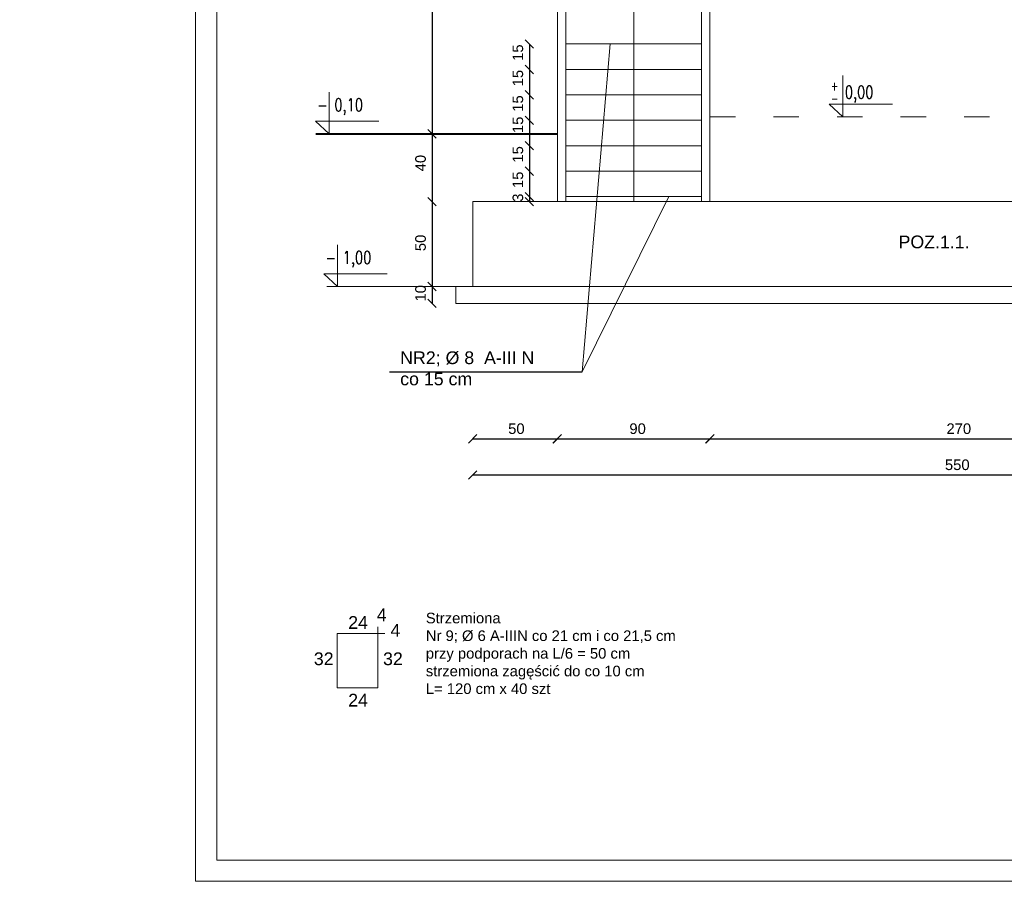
# Model space of a CAD drawing. Header units: millimetres. Extents: x 6528 to 149658, y 3342 to 12852.
# Tile 25 of 122: x 24550 to 26874, y 4387 to 6420. Entities that reach past the tile are written whole.
import ezdxf

# ---------------------------------------------------------------- set-up
doc = ezdxf.new("R2010")
doc.units = ezdxf.units.MM
doc.linetypes.add('ACAD_ISO03W100', pattern=[30, 12, -18])
doc.layers.add('&_opisy_100', color=51, linetype='Continuous', lineweight=20)
doc.layers.add('R-TAB', color=1, linetype='Continuous')
doc.styles.add('Romans', font='romans.shx', dxfattribs={"width": 0.75})
doc.styles.get("Standard").update_dxf_attribs({"font": 'arial.ttf'})
doc.dimstyles.new('ISO-25', dxfattribs={"dimtxt": 2.5, "dimasz": 2.5, "dimexe": 1.25, "dimexo": 0.625, "dimtad": 1, "dimtxsty": 'Standard', "dimcen": 2.5, "dimadec": 0, "dimazin": 0, "dimtfac": 1, "dimtmove": 0, "dimatfit": 3, "dimfxl": 1, "dimarcsym": 0})

# ---------------------------------------------------------------- blocks, each defined once
blk = doc.blocks.new('_Oblique')
at = {"color": 0, "linetype": 'ByBlock', "lineweight": -2}
blk.add_line((-0.5, -0.5), (0.5, 0.5), dxfattribs=at)
blk = doc.blocks.new('*D686')
at = {"color": 0, "lineweight": -2, "transparency": 16777216}
blk.add_line((26179, 5431), (27259, 5431), dxfattribs=at)
at = {"layer": 'Defpoints', "color": 0, "transparency": 16777216}
for p in [(26179, 5990.7), (27259, 5990.7), (27259, 5431)]:
    blk.add_point(p, dxfattribs=at)
at = {"color": 0, "lineweight": -2, "transparency": 16777216, "xscale": 20, "yscale": 20, "zscale": 20, "rotation": 180}
blk.add_blockref('_Oblique', (26179, 5431), dxfattribs=at)
at = {"color": 0, "lineweight": -2, "transparency": 16777216, "xscale": 20, "yscale": 20, "zscale": 20}
blk.add_blockref('_Oblique', (27259, 5431), dxfattribs=at)
at = {"color": 0, "lineweight": 20, "transparency": 16777216, "insert": (26766.3, 5454.9), "char_height": 25, "attachment_point": 5}
blk.add_mtext('270', dxfattribs=at)
blk = doc.blocks.new('*D687')
at = {"color": 0, "lineweight": -2, "transparency": 16777216}
blk.add_line((25818.7, 5431), (26178.7, 5431), dxfattribs=at)
at = {"layer": 'Defpoints', "color": 0, "transparency": 16777216}
for p in [(25818.7, 5990.7), (26178.7, 5990.7), (26178.7, 5431)]:
    blk.add_point(p, dxfattribs=at)
at = {"color": 0, "lineweight": -2, "transparency": 16777216, "xscale": 20, "yscale": 20, "zscale": 20, "rotation": 180}
blk.add_blockref('_Oblique', (25818.7, 5431), dxfattribs=at)
at = {"color": 0, "lineweight": -2, "transparency": 16777216, "xscale": 20, "yscale": 20, "zscale": 20}
blk.add_blockref('_Oblique', (26178.7, 5431), dxfattribs=at)
at = {"color": 0, "lineweight": 20, "transparency": 16777216, "insert": (26008.2, 5454.9), "char_height": 25, "attachment_point": 5}
blk.add_mtext('90', dxfattribs=at)
blk = doc.blocks.new('*D688')
at = {"color": 0, "lineweight": -2, "transparency": 16777216}
blk.add_line((25619, 5431), (25818.4, 5431), dxfattribs=at)
at = {"layer": 'Defpoints', "color": 0, "transparency": 16777216}
for p in [(25619, 5990.7), (25818.4, 5990.7), (25818.4, 5431)]:
    blk.add_point(p, dxfattribs=at)
at = {"color": 0, "lineweight": -2, "transparency": 16777216, "xscale": 20, "yscale": 20, "zscale": 20, "rotation": 180}
blk.add_blockref('_Oblique', (25619, 5431), dxfattribs=at)
at = {"color": 0, "lineweight": -2, "transparency": 16777216, "xscale": 20, "yscale": 20, "zscale": 20}
blk.add_blockref('_Oblique', (25818.4, 5431), dxfattribs=at)
at = {"color": 0, "lineweight": 20, "transparency": 16777216, "insert": (25722.1, 5454.9), "char_height": 25, "attachment_point": 5}
blk.add_mtext('50', dxfattribs=at)
blk = doc.blocks.new('*D689')
at = {"color": 0, "lineweight": -2, "transparency": 16777216}
blk.add_line((25619, 5345.8), (27819, 5345.8), dxfattribs=at)
at = {"layer": 'Defpoints', "color": 0, "transparency": 16777216}
for p in [(27819, 5990.7), (25619, 5905.6), (27819, 5345.8)]:
    blk.add_point(p, dxfattribs=at)
at = {"color": 0, "lineweight": -2, "transparency": 16777216, "xscale": 20, "yscale": 20, "zscale": 20, "rotation": 180}
blk.add_blockref('_Oblique', (25619, 5345.8), dxfattribs=at)
at = {"color": 0, "lineweight": -2, "transparency": 16777216, "xscale": 20, "yscale": 20, "zscale": 20}
blk.add_blockref('_Oblique', (27819, 5345.8), dxfattribs=at)
at = {"color": 0, "lineweight": 20, "transparency": 16777216, "insert": (26762.7, 5369.7), "char_height": 25, "width": 35.726, "attachment_point": 5}
blk.add_mtext('550', dxfattribs=at)
blk = doc.blocks.new('*D690')
at = {"color": 0, "lineweight": -2, "transparency": 16777216}
blk.add_line((25752.8, 6002.7), (25752.8, 5990.7), dxfattribs=at)
at = {"layer": 'Defpoints', "color": 0, "transparency": 16777216}
for p in [(25839, 6002.7), (25639.8, 5990.7), (25752.8, 5990.7)]:
    blk.add_point(p, dxfattribs=at)
at = {"color": 0, "lineweight": -2, "transparency": 16777216, "xscale": 20, "yscale": 20, "zscale": 20}
for p, rotation in [((25752.8, 6002.7), 90), ((25752.8, 5990.7), 270)]:
    blk.add_blockref('_Oblique', p, dxfattribs=dict(at, rotation=rotation))
at = {"color": 0, "lineweight": 20, "transparency": 16777216, "insert": (25725.7, 6000.2), "char_height": 25, "attachment_point": 5, "rotation": 90}
blk.add_mtext('3', dxfattribs=at)
blk = doc.blocks.new('*D691')
at = {"color": 0, "lineweight": -2, "transparency": 16777216}
blk.add_line((25752.8, 6062.7), (25752.8, 6002.7), dxfattribs=at)
at = {"layer": 'Defpoints', "color": 0, "transparency": 16777216}
for p in [(25839, 6062.7), (25752.8, 6002.7), (25839, 6002.7)]:
    blk.add_point(p, dxfattribs=at)
at = {"color": 0, "lineweight": -2, "transparency": 16777216, "xscale": 20, "yscale": 20, "zscale": 20}
for p, rotation in [((25752.8, 6062.7), 90), ((25752.8, 6002.7), 270)]:
    blk.add_blockref('_Oblique', p, dxfattribs=dict(at, rotation=rotation))
at = {"color": 0, "lineweight": 20, "transparency": 16777216, "insert": (25725.7, 6042.3), "char_height": 25, "attachment_point": 5, "rotation": 90}
blk.add_mtext('15', dxfattribs=at)
blk = doc.blocks.new('*D692')
at = {"color": 0, "lineweight": -2, "transparency": 16777216}
blk.add_line((25752.8, 6122.7), (25752.8, 6062.7), dxfattribs=at)
at = {"layer": 'Defpoints', "color": 0, "transparency": 16777216}
for p in [(25839, 6122.7), (25752.8, 6062.7), (25839, 6062.7)]:
    blk.add_point(p, dxfattribs=at)
at = {"color": 0, "lineweight": -2, "transparency": 16777216, "xscale": 20, "yscale": 20, "zscale": 20}
for p, rotation in [((25752.8, 6122.7), 90), ((25752.8, 6062.7), 270)]:
    blk.add_blockref('_Oblique', p, dxfattribs=dict(at, rotation=rotation))
at = {"color": 0, "lineweight": 20, "transparency": 16777216, "insert": (25725.7, 6102.3), "char_height": 25, "attachment_point": 5, "rotation": 90}
blk.add_mtext('15', dxfattribs=at)
blk = doc.blocks.new('*D693')
at = {"color": 0, "lineweight": -2, "transparency": 16777216}
blk.add_line((25752.8, 6182.7), (25752.8, 6122.7), dxfattribs=at)
at = {"layer": 'Defpoints', "color": 0, "transparency": 16777216}
for p in [(25839, 6182.7), (25752.8, 6122.7), (25839, 6122.7)]:
    blk.add_point(p, dxfattribs=at)
at = {"color": 0, "lineweight": -2, "transparency": 16777216, "xscale": 20, "yscale": 20, "zscale": 20}
for p, rotation in [((25752.8, 6182.7), 90), ((25752.8, 6122.7), 270)]:
    blk.add_blockref('_Oblique', p, dxfattribs=dict(at, rotation=rotation))
at = {"color": 0, "lineweight": 20, "transparency": 16777216, "insert": (25725.7, 6172), "char_height": 25, "attachment_point": 5, "rotation": 90}
blk.add_mtext('15', dxfattribs=at)
blk = doc.blocks.new('*D694')
at = {"color": 0, "lineweight": -2, "transparency": 16777216}
blk.add_line((25752.8, 6242.7), (25752.8, 6182.7), dxfattribs=at)
at = {"layer": 'Defpoints', "color": 0, "transparency": 16777216}
for p in [(25839, 6242.7), (25752.8, 6182.7), (25839, 6182.7)]:
    blk.add_point(p, dxfattribs=at)
at = {"color": 0, "lineweight": -2, "transparency": 16777216, "xscale": 20, "yscale": 20, "zscale": 20}
for p, rotation in [((25752.8, 6242.7), 90), ((25752.8, 6182.7), 270)]:
    blk.add_blockref('_Oblique', p, dxfattribs=dict(at, rotation=rotation))
at = {"color": 0, "lineweight": 20, "transparency": 16777216, "insert": (25725.7, 6222.3), "char_height": 25, "attachment_point": 5, "rotation": 90}
blk.add_mtext('15', dxfattribs=at)
blk = doc.blocks.new('*D695')
at = {"color": 0, "lineweight": -2, "transparency": 16777216}
blk.add_line((25752.8, 6302.7), (25752.8, 6242.7), dxfattribs=at)
at = {"layer": 'Defpoints', "color": 0, "transparency": 16777216}
for p in [(25839, 6302.7), (25752.8, 6242.7), (25839, 6242.7)]:
    blk.add_point(p, dxfattribs=at)
at = {"color": 0, "lineweight": -2, "transparency": 16777216, "xscale": 20, "yscale": 20, "zscale": 20}
for p, rotation in [((25752.8, 6302.7), 90), ((25752.8, 6242.7), 270)]:
    blk.add_blockref('_Oblique', p, dxfattribs=dict(at, rotation=rotation))
at = {"color": 0, "lineweight": 20, "transparency": 16777216, "insert": (25725.7, 6282.3), "char_height": 25, "attachment_point": 5, "rotation": 90}
blk.add_mtext('15', dxfattribs=at)
blk = doc.blocks.new('*D696')
at = {"color": 0, "lineweight": -2, "transparency": 16777216}
blk.add_line((25752.8, 6362.7), (25752.8, 6302.7), dxfattribs=at)
at = {"layer": 'Defpoints', "color": 0, "transparency": 16777216}
for p in [(25839, 6362.7), (25752.8, 6302.7), (25839, 6302.7)]:
    blk.add_point(p, dxfattribs=at)
at = {"color": 0, "lineweight": -2, "transparency": 16777216, "xscale": 20, "yscale": 20, "zscale": 20}
for p, rotation in [((25752.8, 6362.7), 90), ((25752.8, 6302.7), 270)]:
    blk.add_blockref('_Oblique', p, dxfattribs=dict(at, rotation=rotation))
at = {"color": 0, "lineweight": 20, "transparency": 16777216, "insert": (25725.7, 6342.3), "char_height": 25, "attachment_point": 5, "rotation": 90}
blk.add_mtext('15', dxfattribs=at)
blk = doc.blocks.new('*D653')
at = {"color": 0, "lineweight": -2, "transparency": 16777216}
blk.add_line((25523.1, 7470.7), (25523.1, 6150.7), dxfattribs=at)
at = {"layer": 'Defpoints', "color": 0, "transparency": 16777216}
for p in [(25705.7, 7470.7), (25523.1, 6150.7), (25705.7, 6150.7)]:
    blk.add_point(p, dxfattribs=at)
at = {"color": 0, "lineweight": -2, "transparency": 16777216, "xscale": 20, "yscale": 20, "zscale": 20}
for p, rotation in [((25523.1, 7470.7), 90), ((25523.1, 6150.7), 270)]:
    blk.add_blockref('_Oblique', p, dxfattribs=dict(at, rotation=rotation))
at = {"color": 0, "lineweight": 20, "transparency": 16777216, "insert": (25496, 6764.5), "char_height": 25, "attachment_point": 5, "rotation": 90}
blk.add_mtext('330', dxfattribs=at)
blk = doc.blocks.new('*D654')
at = {"color": 0, "lineweight": -2, "transparency": 16777216}
blk.add_line((25523.1, 6150.7), (25523.1, 5990.7), dxfattribs=at)
at = {"layer": 'Defpoints', "color": 0, "transparency": 16777216}
for p in [(25677.4, 6150.7), (25523.1, 5990.7), (26309.5, 5990.7)]:
    blk.add_point(p, dxfattribs=at)
at = {"color": 0, "lineweight": -2, "transparency": 16777216, "xscale": 20, "yscale": 20, "zscale": 20}
for p, rotation in [((25523.1, 6150.7), 90), ((25523.1, 5990.7), 270)]:
    blk.add_blockref('_Oblique', p, dxfattribs=dict(at, rotation=rotation))
at = {"color": 0, "lineweight": 20, "transparency": 16777216, "insert": (25496, 6081.7), "char_height": 25, "attachment_point": 5, "rotation": 90}
blk.add_mtext('40', dxfattribs=at)
blk = doc.blocks.new('*D655')
at = {"color": 0, "lineweight": -2, "transparency": 16777216}
blk.add_line((25523.1, 5990.7), (25523.1, 5790.7), dxfattribs=at)
at = {"layer": 'Defpoints', "color": 0, "transparency": 16777216}
for p in [(26154.2, 5990.7), (25523.1, 5790.7), (26124.8, 5790.7)]:
    blk.add_point(p, dxfattribs=at)
at = {"color": 0, "lineweight": -2, "transparency": 16777216, "xscale": 20, "yscale": 20, "zscale": 20}
for p, rotation in [((25523.1, 5990.7), 90), ((25523.1, 5790.7), 270)]:
    blk.add_blockref('_Oblique', p, dxfattribs=dict(at, rotation=rotation))
at = {"color": 0, "lineweight": 20, "transparency": 16777216, "insert": (25496, 5893.4), "char_height": 25, "attachment_point": 5, "rotation": 90}
blk.add_mtext('50', dxfattribs=at)
blk = doc.blocks.new('*D656')
at = {"color": 0, "lineweight": -2, "transparency": 16777216}
blk.add_line((25523.1, 5790.7), (25523.1, 5750.7), dxfattribs=at)
at = {"layer": 'Defpoints', "color": 0, "transparency": 16777216}
for p in [(25949, 5790.7), (25523.1, 5750.7), (26281.6, 5750.7)]:
    blk.add_point(p, dxfattribs=at)
at = {"color": 0, "lineweight": -2, "transparency": 16777216, "xscale": 20, "yscale": 20, "zscale": 20}
for p, rotation in [((25523.1, 5790.7), 90), ((25523.1, 5750.7), 270)]:
    blk.add_blockref('_Oblique', p, dxfattribs=dict(at, rotation=rotation))
at = {"color": 0, "lineweight": 20, "transparency": 16777216, "insert": (25496, 5774.5), "char_height": 25, "attachment_point": 5, "rotation": 90}
blk.add_mtext('10', dxfattribs=at)

msp = doc.modelspace()

# ---------------------------------------------------------------- linework, layer by layer
at = {"layer": '&_opisy_100', "color": 0}
for points in [[(26492.33, 6288.736), (26492.33, 6190.742), (26460.204, 6220.809), (26609.945, 6220.809)], [(25279.969, 6248.736), (25279.969, 6150.742), (25247.842, 6180.809), (25397.584, 6180.809)], [(25299.69, 5888.736), (25299.69, 5790.742), (25267.564, 5820.809), (25417.306, 5820.809)]]:
    msp.add_lwpolyline(points, dxfattribs=at)
at = {"color": 2, "lineweight": 20}
msp.add_line((24964.769, 8587.03), (24964.769, 4387.03), dxfattribs=at)
at = {"lineweight": 20}
for p, q in [((25014.769, 8537.03), (25014.769, 4437.03)), ((25818.954, 5990.742), (25818.954, 8070.742)), ((25838.954, 5990.742), (25838.954, 8060.742)), ((25998.954, 5990.742), (25998.954, 8050.742)), ((26158.954, 5990.742), (26158.954, 8050.742)), ((26178.954, 5990.742), (26178.954, 7470.742)), ((25838.954, 6362.742), (26158.954, 6362.742)), ((25877.584, 5589.286), (25943.479, 6362.742)), ((25838.954, 6302.742), (26158.954, 6302.742)), ((25838.954, 6242.742), (26158.954, 6242.742)), ((25838.954, 6182.742), (26158.954, 6182.742)), ((25838.954, 6122.742), (26158.954, 6122.742)), ((25838.954, 6062.742), (26158.954, 6062.742)), ((25838.954, 6002.742), (26158.954, 6002.742)), ((25877.584, 5589.286), (26082.183, 6002.742)), ((27818.954, 5990.742), (25618.954, 5990.742)), ((25618.954, 5990.742), (25618.954, 5790.742)), ((25618.954, 5990.742), (25818.954, 5990.742)), ((25578.954, 5790.742), (25274.879, 5790.742)), ((25618.954, 5790.742), (25578.954, 5790.742)), ((25578.954, 5790.742), (25578.954, 5750.742)), ((25618.954, 5790.742), (27818.954, 5790.742)), ((25578.954, 5750.742), (27858.954, 5750.742)), ((25395.364, 4971.445), (25395.364, 4987.445)), ((25299.364, 4971.445), (25395.364, 4971.445)), ((25299.364, 4843.445), (25299.364, 4971.445)), ((25395.364, 4843.445), (25395.364, 4971.445)), ((25395.364, 4971.445), (25411.364, 4971.445)), ((25299.364, 4843.445), (25395.364, 4843.445)), ((25014.769, 4437.03), (30854.769, 4437.03)), ((24964.769, 4387.03), (30904.769, 4387.03))]:
    msp.add_line(p, q, dxfattribs=at)
at = {"linetype": 'ACAD_ISO03W100', "lineweight": 20, "ltscale": 5}
msp.add_line((26178.954, 6190.742), (27258.954, 6190.742), dxfattribs=at)
at = {"lineweight": 40}
msp.add_line((25248.872, 6150.742), (25818.954, 6150.742), dxfattribs=at)
msp.add_line((25422.312, 5589.286), (25877.584, 5589.286))

# ---------------------------------------------------------------- texts
at = {"layer": '&_opisy_100', "color": 0, "char_height": 30, "width": 841.27656, "attachment_point": 1, "rotation": 359.999998, "style": 'Romans'}
for s, insert in [('\\A1;{\\H0.7x;\\S+^ -;} 0,00 ', (26464.371, 6274.126)), ('\\A1;- 0,10 ', (25252.01, 6234.126)), ('\\A1;- 1,00 ', (25271.731, 5874.126))]:
    msp.add_mtext(s, dxfattribs=dict(at, insert=insert))
for s, width, insert, char_height, attachment_point in [('POZ.1.1.', 68.36029, (26624.046, 5880.375), 30, 7), ('NR2; %%C 8  A-III N \\Pco 15 cm', 568.84285, (25447.858, 5637.424), 30, 1), ('\\A1;\\pi19.43164;Drewno sosnowe klasy C24 impregnowane preparatem solnym \\P\\pi65.65436;np. typu Fobos 4 lub innym równoważnym do stopnia \\P\\pi222.93437;niezapalności NRO', 622.91172, (21822.043, 5327.612), 15, 7), ('4', 568.84285, (25392.607, 5030.801), 30, 1), ('Strzemiona\\PNr 9; %%C 6 A-IIIN co 21 cm i co 21,5 cm\\Pprzy podporach na L/6 = 50 cm \\Pstrzemiona zagęścić do co 10 cm \\PL= 120 cm x 40 szt', 750.43135, (25508.355, 5020.708), 25, 1), ('24', 568.84285, (25325.114, 5012.69), 30, 1), ('4', 568.84285, (25424.971, 4994.29), 30, 1), ('32', 568.84285, (25244.026, 4927.121), 30, 1), ('32', 568.84285, (25407.383, 4927.121), 30, 1), ('24', 568.84285, (25325.114, 4829.413), 30, 1)]:
    msp.add_mtext_dynamic_manual_height_columns(s, width=width, gutter_width=12.5, heights=[0], dxfattribs=dict(insert=insert, char_height=char_height, attachment_point=attachment_point))
at = {"layer": 'R-TAB', "color": 0, "ltscale": 24, "insert": (23003.417, 5212.407), "char_height": 18, "width": 747.89996, "attachment_point": 1}
msp.add_mtext('\\pi208.80059;AUTORZY DOKUMENTACJI:', dxfattribs=at)

# ---------------------------------------------------------------- dimensions: what is measured, and where the dimension line sits
at = {"lineweight": 20}
for base, p1, p2, text, picture, middle in [((25523.077, 6150.742), (25705.671, 7470.742), (25705.671, 6150.742), '330', '*D653', (25496.021, 6764.496)), ((25752.79, 6302.742), (25838.954, 6362.742), (25838.954, 6302.742), '15', '*D696', (25725.734, 6342.342)), ((25752.79, 6242.742), (25838.954, 6302.742), (25838.954, 6242.742), '15', '*D695', (25725.734, 6282.342)), ((25752.79, 6182.742), (25838.954, 6242.742), (25838.954, 6182.742), '15', '*D694', (25725.734, 6222.342)), ((25752.79, 6122.742), (25838.954, 6182.742), (25838.954, 6122.742), '15', '*D693', (25725.734, 6171.973)), ((25523.077, 5990.742), (25677.398, 6150.742), (26309.521, 5990.742), '40', '*D654', (25496.021, 6081.702)), ((25752.79, 6062.742), (25838.954, 6122.742), (25838.954, 6062.742), '15', '*D692', (25725.734, 6102.342)), ((25752.79, 6002.742), (25838.954, 6062.742), (25838.954, 6002.742), '15', '*D691', (25725.734, 6042.342)), ((25523.077, 5790.742), (26154.153, 5990.742), (26124.781, 5790.742), '50', '*D655', (25496.021, 5893.389)), ((25752.79, 5990.742), (25838.954, 6002.742), (25639.763, 5990.742), '3', '*D690', (25725.734, 6000.177)), ((25523.077, 5750.742), (25948.989, 5790.742), (26281.635, 5750.742), '10', '*D656', (25496.021, 5774.49))]:
    dim = msp.add_linear_dim(base=base, p1=p1, p2=p2, angle=90, text=text, dimstyle='ISO-25', override={"dimtxt": 25, "dimasz": 20, "dimblk1": 'Oblique', "dimblk2": 'Oblique', "dimsah": 1, "dimse1": 1, "dimse2": 1, "dimtmove": 2}, dxfattribs=at)
    dim.commit()
    dim.dimension.update_dxf_attribs({"geometry": picture, "text_midpoint": middle, "dimtype": 160})
for base, p1, p2, text, picture, middle in [((25818.371, 5431.003), (25618.954, 5990.742), (25818.371, 5990.742), '50', '*D688', (25722.072, 5454.852)), ((27818.954, 5345.848), (25618.954, 5905.587), (27818.954, 5990.742), '550', '*D689', (26762.677, 5369.697)), ((26178.662, 5431.003), (25818.662, 5990.742), (26178.662, 5990.742), '90', '*D687', (26008.206, 5454.852)), ((27258.954, 5431.003), (26178.954, 5990.742), (27258.954, 5990.742), '270', '*D686', (26766.316, 5454.852))]:
    dim = msp.add_linear_dim(base=base, p1=p1, p2=p2, text=text, dimstyle='ISO-25', override={"dimtxt": 25, "dimasz": 20, "dimblk1": 'Oblique', "dimblk2": 'Oblique', "dimsah": 1, "dimse1": 1, "dimse2": 1, "dimtmove": 2}, dxfattribs=at)
    dim.commit()
    dim.dimension.update_dxf_attribs({"geometry": picture, "text_midpoint": middle, "dimtype": 160})

doc.saveas('drawing.dxf')
